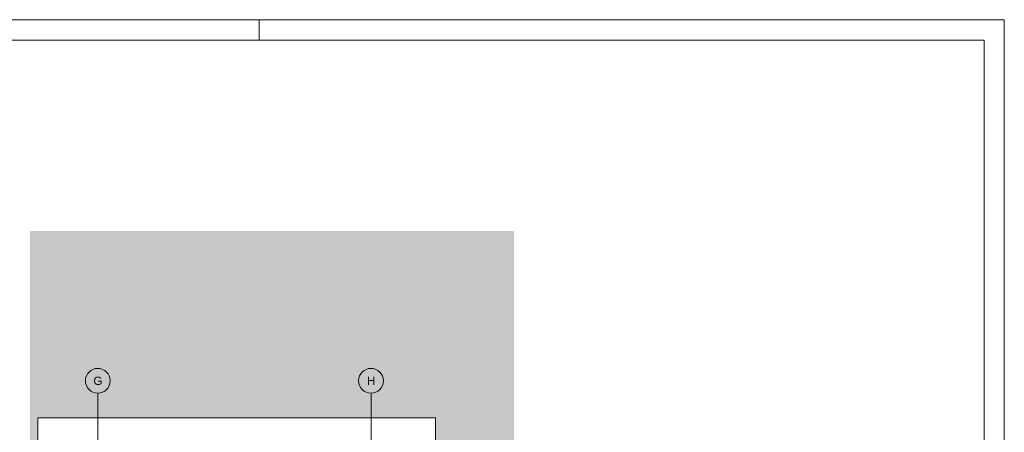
# Paper-space layout 'A-21 ROZBIÓRKI - PIĘTRO 3' of a CAD drawing. Header units: millimetres. Extents: x 0 to 540, y 0 to 297.
# Tile 7 of 7: x 302 to 540, y 197 to 297. Entities that reach past the tile are written whole.
import ezdxf
from ezdxf.xclip import XClip

# ---------------------------------------------------------------- set-up
doc = ezdxf.new("R2010")
doc.units = ezdxf.units.MM
doc.header["$MEASUREMENT"] = 0
doc.header["$XCLIPFRAME"] = 0
doc.linetypes.add('DASHDOTX2', pattern=[1000, 500, -250, 0, -250])
doc.linetypes.add('PRZERYWANA_DU_A', pattern=[550, 350, -200])
doc.layers.add('0_Nr_pióra__2', color=8, linetype='Continuous', lineweight=13)
for name, color, linetype, lineweight, true_color in [('A_Arkusz_Nr_pióra__255', 7, 'Continuous', 15, 0x242424), ('A_osie_Nr_pióra__16', 7, 'Continuous', 5, 0x0f0f0f), ('A_osie_Nr_pióra__76', 7, 'Continuous', 5, 0x2d2d2d)]:
    doc.layers.add(name, color=color, linetype=linetype, lineweight=lineweight, true_color=true_color)
doc.layers.add('A_podrys', color=7, linetype='Continuous')
doc.styles.add('STYL_AUTOMATYCZNY_1', font='arial.ttf')

# ---------------------------------------------------------------- blocks, each defined once
blk = doc.blocks.new('Rysunek_2_2', base_point=(-1718.29, -341.89))
at = {"linetype": 'Continuous', "lineweight": 0, "true_color": 0x484848}
h = blk.add_hatch(color=251, dxfattribs=at)
h.paths.add_polyline_path([(421.58, 246), (304.64, 246), (304.64, 37.19), (421.58, 37.19)])
h.paths.add_polyline_path([(306.51, 42.19), (306.51, 201), (402.58, 201), (402.58, 42.19)], flags=0)
at = {"layer": '0_Nr_pióra__2', "color": 8, "linetype": 'PRZERYWANA_DU_A', "lineweight": 13, "flags": 128}
blk.add_lwpolyline([(402.58, 42.19), (402.58, 201), (306.51, 201), (306.51, 42.19)], close=True, dxfattribs=at)
at = {"layer": 'A_osie_Nr_pióra__16', "color": 250, "linetype": 'DASHDOTX2', "lineweight": 5, "true_color": 0x0f0f0f}
for p, q in [((321.01, 186.65), (321.01, 206.9)), ((387.01, 186.65), (387.01, 206.9))]:
    blk.add_line(p, q, dxfattribs=at)
at = {"layer": 'A_osie_Nr_pióra__76', "color": 250, "linetype": 'Continuous', "lineweight": 5, "true_color": 0x2d2d2d}
for centre in [(321.01, 209.9), (387.01, 209.9)]:
    blk.add_circle(centre, 3, dxfattribs=at)
at = {"layer": 'A_osie_Nr_pióra__76', "color": 250, "linetype": 'Continuous', "lineweight": 5, "true_color": 0x2d2d2d, "char_height": 2, "attachment_point": 1, "style": 'STYL_AUTOMATYCZNY_1'}
for s, insert in [('\\A1;{\\pql;\\pt0;\\fArial|b0|i0|c238|p0;\\W1.000000;G}', (319.94, 210.9)), ('\\A1;{\\pql;\\pt0;\\fArial|b0|i0|c238|p0;\\W1.000000;H}', (386.02, 210.9))]:
    blk.add_mtext(s, dxfattribs=dict(at, insert=insert))

psp = doc.layouts.new('A-21 ROZBIÓRKI - PIĘTRO 3')

# ---------------------------------------------------------------- linework, layer by layer
at = {"layer": 'A_Arkusz_Nr_pióra__255', "color": 250, "linetype": 'Continuous', "lineweight": 15, "true_color": 0x242424}
for p, q in [((360, 292.1), (360, 297)), ((535.1, 292.1), (29.9, 292.1)), ((535.1, 292.1), (535.1, 4.9))]:
    psp.add_line(p, q, dxfattribs=at)
at = {"layer": 'A_Arkusz_Nr_pióra__255', "color": 250, "linetype": 'Continuous', "lineweight": 15, "true_color": 0x242424, "flags": 128}
psp.add_lwpolyline([(0, 297), (540, 297), (540, 0), (0, 0)], close=True, dxfattribs=at)

# ---------------------------------------------------------------- block references
at = {"layer": 'A_podrys', "color": 37, "linetype": 'Continuous', "lineweight": 5, "true_color": 0x656532}
ref = psp.add_blockref('Rysunek_2_2', (-1718.29, -341.89), dxfattribs=at)
XClip(ref).set_block_clipping_path([(304.6384712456, 37.1890488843), (421.5764712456, 245.9990488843)])

doc.saveas('drawing.dxf')
